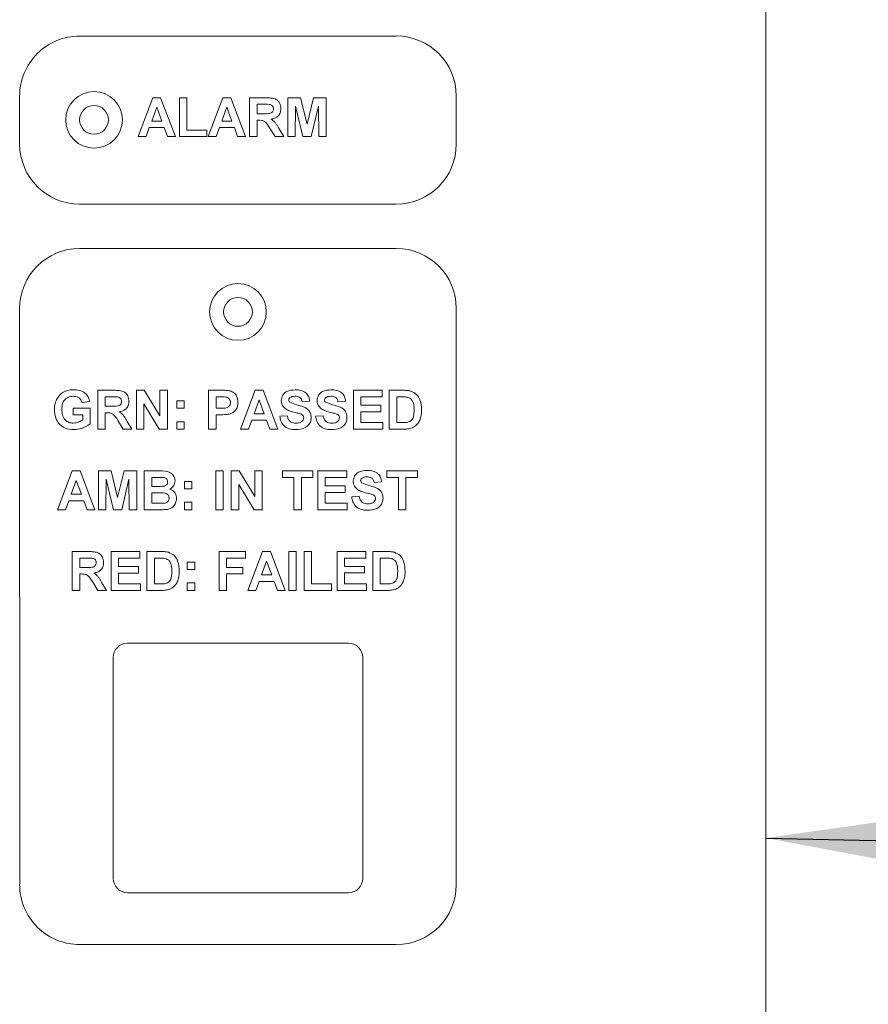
# Paper-space layout '4' of a CAD drawing. Header units: inches. Extents: x 1 to 109, y 1 to 85.
# Tile 43 of 49: x 56 to 57.47, y 58.87 to 60.58. Entities that reach past the tile are written whole.
import ezdxf

# ---------------------------------------------------------------- set-up
doc = ezdxf.new("R2010")
doc.units = ezdxf.units.IN
doc.header["$MEASUREMENT"] = 0
doc.layers.add('FORMAT', color=7, linetype='Continuous')
doc.styles.get("Standard").update_dxf_attribs({"font": 'GOTHIC.TTF'})
doc.dimstyles.new('SLDDIMSTYLE2', dxfattribs={"dimtxt": 0, "dimasz": 0.65, "dimexe": 0, "dimexo": 0.0625, "dimgap": 0, "dimtad": 0, "dimtih": 1, "dimtoh": 1, "dimdec": 0, "dimrnd": 1e-09, "dimzin": 0, "dimdsep": 46, "dimtxsty": 'STANDARD', "dimsah": 1, "dimcen": 0.09, "dimadec": 0, "dimazin": 0, "dimtfac": 0.65, "dimtdec": 0, "dimtofl": 0, "dimtmove": 0, "dimatfit": 3, "dimfxl": 1, "dimfrac": 2, "dimtolj": 1, "dimtzin": 0, "dimarcsym": 0})

psp = doc.layouts.new('4')

# ---------------------------------------------------------------- linework, layer by layer
at = {"color": 7, "linetype": 'Continuous', "lineweight": 15, "ltscale": 5}
for p, q in [((57.2956, 57.0547), (57.2956, 61.8364)), ((56.6539, 60.5486), (56.1039, 60.5486)), ((55.9997, 60.4444), (55.9997, 60.3611)), ((56.2054, 60.3741), (56.2309, 60.4415)), ((56.2309, 60.4415), (56.2446, 60.4415)), ((56.2446, 60.4415), (56.2702, 60.3741)), ((56.2771, 60.3741), (56.2771, 60.4415)), ((56.2771, 60.4415), (56.2901, 60.4415)), ((56.2901, 60.4415), (56.2901, 60.3853)), ((56.3273, 60.3741), (56.3528, 60.4415)), ((56.3528, 60.4415), (56.3665, 60.4415)), ((56.3665, 60.4415), (56.3921, 60.3741)), ((56.399, 60.3741), (56.399, 60.4415)), ((56.399, 60.4415), (56.4273, 60.4415)), ((56.4655, 60.3741), (56.4655, 60.4415)), ((56.4655, 60.4415), (56.4875, 60.4415)), ((56.4875, 60.4415), (56.4988, 60.3955)), ((56.4988, 60.3955), (56.5102, 60.4415)), ((56.5102, 60.4415), (56.5321, 60.4415)), ((56.5321, 60.4415), (56.5321, 60.3741)), ((56.7581, 60.3611), (56.7581, 60.4445)), ((56.2378, 60.425), (56.229, 60.4008)), ((56.2467, 60.4008), (56.2378, 60.425)), ((56.3597, 60.425), (56.3508, 60.4008)), ((56.3685, 60.4008), (56.3597, 60.425)), ((56.423, 60.4302), (56.412, 60.4302)), ((56.412, 60.4302), (56.412, 60.4138)), ((56.4789, 60.4271), (56.4785, 60.3741)), ((56.4916, 60.3741), (56.4789, 60.4271)), ((56.5187, 60.4271), (56.506, 60.3741)), ((56.5191, 60.3741), (56.5187, 60.4271)), ((56.412, 60.4138), (56.4224, 60.4138)), ((56.4149, 60.4026), (56.412, 60.4026)), ((56.412, 60.4026), (56.412, 60.3741)), ((56.2249, 60.3896), (56.2192, 60.3741)), ((56.2508, 60.3896), (56.2249, 60.3896)), ((56.229, 60.4008), (56.2467, 60.4008)), ((56.2565, 60.3741), (56.2508, 60.3896)), ((56.2901, 60.3853), (56.3247, 60.3853)), ((56.3247, 60.3853), (56.3247, 60.3741)), ((56.3468, 60.3896), (56.3411, 60.3741)), ((56.3727, 60.3896), (56.3468, 60.3896)), ((56.3508, 60.4008), (56.3685, 60.4008)), ((56.3783, 60.3741), (56.3727, 60.3896)), ((56.4435, 60.3741), (56.4339, 60.3894)), ((56.4505, 60.3874), (56.4586, 60.3741)), ((56.2192, 60.3741), (56.2054, 60.3741)), ((56.2702, 60.3741), (56.2565, 60.3741)), ((56.3247, 60.3741), (56.2771, 60.3741)), ((56.3411, 60.3741), (56.3273, 60.3741)), ((56.3921, 60.3741), (56.3783, 60.3741)), ((56.412, 60.3741), (56.399, 60.3741)), ((56.4586, 60.3741), (56.4435, 60.3741)), ((56.4785, 60.3741), (56.4655, 60.3741)), ((56.506, 60.3741), (56.4916, 60.3741)), ((56.5321, 60.3741), (56.5191, 60.3741)), ((56.1039, 60.2569), (56.6539, 60.257)), ((56.6539, 60.1799), (56.1039, 60.1799)), ((55.9997, 60.0757), (55.9998, 59.0757)), ((56.7581, 59.0757), (56.7581, 60.0757)), ((56.1352, 59.8662), (56.1352, 59.9337)), ((56.1352, 59.9337), (56.1635, 59.9337)), ((56.2026, 59.8662), (56.2026, 59.9337)), ((56.2026, 59.9337), (56.2162, 59.9337)), ((56.2162, 59.9337), (56.2432, 59.8894)), ((56.2432, 59.8894), (56.2432, 59.9337)), ((56.2432, 59.9337), (56.2562, 59.9337)), ((56.2562, 59.9337), (56.2562, 59.8662)), ((56.3279, 59.9337), (56.3495, 59.9337)), ((56.3279, 59.8662), (56.3279, 59.9337)), ((56.3832, 59.8662), (56.4087, 59.9337)), ((56.4087, 59.9337), (56.4224, 59.9337)), ((56.4224, 59.9337), (56.448, 59.8662)), ((56.5794, 59.8662), (56.5794, 59.9337)), ((56.5794, 59.9337), (56.6295, 59.9337)), ((56.6295, 59.9337), (56.6295, 59.9224)), ((56.6416, 59.9337), (56.6664, 59.9337)), ((56.6416, 59.8662), (56.6416, 59.9337)), ((56.1214, 59.9146), (56.1084, 59.9121)), ((56.1592, 59.9224), (56.1482, 59.9224)), ((56.1482, 59.9224), (56.1482, 59.906)), ((56.1482, 59.906), (56.1586, 59.906)), ((56.2156, 59.9099), (56.2156, 59.8662)), ((56.2422, 59.8662), (56.2156, 59.9099)), ((56.2726, 59.9025), (56.2726, 59.9155)), ((56.2726, 59.9155), (56.2856, 59.9155)), ((56.2856, 59.9155), (56.2856, 59.9025)), ((56.3409, 59.9224), (56.3409, 59.9025)), ((56.3477, 59.9224), (56.3409, 59.9224)), ((56.4156, 59.9172), (56.4068, 59.893)), ((56.4245, 59.893), (56.4156, 59.9172)), ((56.5034, 59.9146), (56.4904, 59.9138)), ((56.5656, 59.9146), (56.5526, 59.9138)), ((56.6295, 59.9224), (56.5924, 59.9224)), ((56.5924, 59.9224), (56.5924, 59.9077)), ((56.5924, 59.9077), (56.6269, 59.9077)), ((56.6269, 59.9077), (56.6269, 59.8965)), ((56.661, 59.9224), (56.6546, 59.9224)), ((56.6546, 59.9224), (56.6546, 59.8775)), ((56.0929, 59.8913), (56.0929, 59.9025)), ((56.0929, 59.9025), (56.1222, 59.9025)), ((56.1093, 59.8913), (56.0929, 59.8913)), ((56.1093, 59.8825), (56.1093, 59.8913)), ((56.1222, 59.9025), (56.1222, 59.8755)), ((56.1511, 59.8948), (56.1482, 59.8948)), ((56.1482, 59.8948), (56.1482, 59.8662)), ((56.2856, 59.9025), (56.2726, 59.9025)), ((56.3409, 59.9025), (56.3487, 59.9025)), ((56.3409, 59.8913), (56.3409, 59.8662)), ((56.3498, 59.8913), (56.3409, 59.8913)), ((56.4068, 59.893), (56.4245, 59.893)), ((56.4515, 59.8887), (56.4645, 59.8896)), ((56.5137, 59.8887), (56.5267, 59.8896)), ((56.6269, 59.8965), (56.5924, 59.8965)), ((56.5924, 59.8965), (56.5924, 59.8775)), ((56.1797, 59.8662), (56.1701, 59.8815)), ((56.1867, 59.8796), (56.1948, 59.8662)), ((56.2726, 59.8662), (56.2726, 59.8792)), ((56.2726, 59.8792), (56.2856, 59.8792)), ((56.2856, 59.8792), (56.2856, 59.8662)), ((56.4027, 59.8818), (56.3971, 59.8662)), ((56.4286, 59.8818), (56.4027, 59.8818)), ((56.4343, 59.8662), (56.4286, 59.8818)), ((56.5924, 59.8775), (56.6304, 59.8775)), ((56.6304, 59.8775), (56.6304, 59.8662)), ((56.6546, 59.8775), (56.6653, 59.8775)), ((56.1482, 59.8662), (56.1352, 59.8662)), ((56.1948, 59.8662), (56.1797, 59.8662)), ((56.2156, 59.8662), (56.2026, 59.8662)), ((56.2562, 59.8662), (56.2422, 59.8662)), ((56.2856, 59.8662), (56.2726, 59.8662)), ((56.3409, 59.8662), (56.3279, 59.8662)), ((56.3971, 59.8662), (56.3832, 59.8662)), ((56.448, 59.8662), (56.4343, 59.8662)), ((56.6304, 59.8662), (56.5794, 59.8662)), ((56.6671, 59.8662), (56.6416, 59.8662)), ((56.0656, 59.7263), (56.0911, 59.7937)), ((56.0911, 59.7937), (56.1048, 59.7937)), ((56.1048, 59.7937), (56.1304, 59.7263)), ((56.1365, 59.7263), (56.1365, 59.7937)), ((56.1365, 59.7937), (56.1584, 59.7937)), ((56.1584, 59.7937), (56.1698, 59.7477)), ((56.1698, 59.7477), (56.1811, 59.7937)), ((56.1811, 59.7937), (56.203, 59.7937)), ((56.203, 59.7937), (56.203, 59.7263)), ((56.216, 59.7937), (56.2432, 59.7937)), ((56.216, 59.7263), (56.216, 59.7937)), ((56.3405, 59.7263), (56.3405, 59.7937)), ((56.3405, 59.7937), (56.3534, 59.7937)), ((56.3534, 59.7937), (56.3534, 59.7263)), ((56.3672, 59.7937), (56.3808, 59.7937)), ((56.3672, 59.7263), (56.3672, 59.7937)), ((56.3808, 59.7937), (56.4079, 59.7494)), ((56.4079, 59.7494), (56.4079, 59.7937)), ((56.4079, 59.7937), (56.4208, 59.7937)), ((56.4208, 59.7937), (56.4208, 59.7263)), ((56.4563, 59.7824), (56.4563, 59.7937)), ((56.4563, 59.7937), (56.509, 59.7937)), ((56.509, 59.7937), (56.509, 59.7824)), ((56.5176, 59.7263), (56.5176, 59.7937)), ((56.5176, 59.7937), (56.5677, 59.7937)), ((56.5677, 59.7937), (56.5677, 59.7824)), ((56.6377, 59.7824), (56.6377, 59.7937)), ((56.6377, 59.7937), (56.6905, 59.7937)), ((56.6905, 59.7937), (56.6905, 59.7824)), ((56.098, 59.7773), (56.0892, 59.7531)), ((56.1069, 59.7531), (56.098, 59.7773)), ((56.1499, 59.7793), (56.1495, 59.7263)), ((56.1625, 59.7263), (56.1499, 59.7793)), ((56.1896, 59.7793), (56.177, 59.7263)), ((56.1901, 59.7263), (56.1896, 59.7793)), ((56.2372, 59.7824), (56.229, 59.7824)), ((56.229, 59.7824), (56.229, 59.7669)), ((56.286, 59.7626), (56.286, 59.7755)), ((56.286, 59.7755), (56.299, 59.7755)), ((56.299, 59.7755), (56.299, 59.7626)), ((56.4069, 59.7263), (56.3802, 59.7699)), ((56.3802, 59.7699), (56.3802, 59.7263)), ((56.4761, 59.7824), (56.4563, 59.7824)), ((56.4761, 59.7263), (56.4761, 59.7824)), ((56.509, 59.7824), (56.4891, 59.7824)), ((56.4891, 59.7824), (56.4891, 59.7263)), ((56.5677, 59.7824), (56.5306, 59.7824)), ((56.5306, 59.7824), (56.5306, 59.7678)), ((56.6282, 59.7747), (56.6153, 59.7738)), ((56.6576, 59.7824), (56.6377, 59.7824)), ((56.6576, 59.7263), (56.6576, 59.7824)), ((56.6706, 59.7824), (56.6706, 59.7263)), ((56.6905, 59.7824), (56.6706, 59.7824)), ((56.0892, 59.7531), (56.1069, 59.7531)), ((56.229, 59.7669), (56.2384, 59.7669)), ((56.2405, 59.7557), (56.229, 59.7557)), ((56.229, 59.7557), (56.229, 59.7375)), ((56.299, 59.7626), (56.286, 59.7626)), ((56.5306, 59.7678), (56.5652, 59.7678)), ((56.5652, 59.7565), (56.5306, 59.7565)), ((56.5306, 59.7565), (56.5306, 59.7375)), ((56.5652, 59.7678), (56.5652, 59.7565)), ((56.0851, 59.7418), (56.0795, 59.7263)), ((56.111, 59.7418), (56.0851, 59.7418)), ((56.1167, 59.7263), (56.111, 59.7418)), ((56.229, 59.7375), (56.2422, 59.7375)), ((56.286, 59.7263), (56.286, 59.7392)), ((56.286, 59.7392), (56.299, 59.7392)), ((56.299, 59.7392), (56.299, 59.7263)), ((56.5306, 59.7375), (56.5686, 59.7375)), ((56.5686, 59.7375), (56.5686, 59.7263)), ((56.5764, 59.7487), (56.5894, 59.7496)), ((56.0795, 59.7263), (56.0656, 59.7263)), ((56.1304, 59.7263), (56.1167, 59.7263)), ((56.1495, 59.7263), (56.1365, 59.7263)), ((56.177, 59.7263), (56.1625, 59.7263)), ((56.203, 59.7263), (56.1901, 59.7263)), ((56.2388, 59.7263), (56.216, 59.7263)), ((56.299, 59.7263), (56.286, 59.7263)), ((56.3534, 59.7263), (56.3405, 59.7263)), ((56.3802, 59.7263), (56.3672, 59.7263)), ((56.4208, 59.7263), (56.4069, 59.7263)), ((56.4891, 59.7263), (56.4761, 59.7263)), ((56.5686, 59.7263), (56.5176, 59.7263)), ((56.6706, 59.7263), (56.6576, 59.7263)), ((56.0911, 59.5863), (56.0911, 59.6537)), ((56.0911, 59.6537), (56.1194, 59.6537)), ((56.1585, 59.5863), (56.1585, 59.6537)), ((56.1585, 59.6537), (56.2087, 59.6537)), ((56.2087, 59.6537), (56.2087, 59.6425)), ((56.2208, 59.6537), (56.2455, 59.6537)), ((56.2208, 59.5863), (56.2208, 59.6537)), ((56.3461, 59.5863), (56.3461, 59.6537)), ((56.3461, 59.6537), (56.3919, 59.6537)), ((56.3919, 59.6537), (56.3919, 59.6425)), ((56.3962, 59.5863), (56.4217, 59.6537)), ((56.4217, 59.6537), (56.4354, 59.6537)), ((56.4354, 59.6537), (56.461, 59.5863)), ((56.4671, 59.6537), (56.48, 59.6537)), ((56.4671, 59.5863), (56.4671, 59.6537)), ((56.48, 59.6537), (56.48, 59.5863)), ((56.4939, 59.5863), (56.4939, 59.6537)), ((56.4939, 59.6537), (56.5068, 59.6537)), ((56.5068, 59.6537), (56.5068, 59.5975)), ((56.5509, 59.5863), (56.5509, 59.6537)), ((56.5509, 59.6537), (56.601, 59.6537)), ((56.601, 59.6537), (56.601, 59.6425)), ((56.6131, 59.6537), (56.6378, 59.6537)), ((56.6131, 59.5863), (56.6131, 59.6537)), ((56.1151, 59.6425), (56.1041, 59.6425)), ((56.1041, 59.6425), (56.1041, 59.6261)), ((56.1715, 59.6425), (56.1715, 59.6278)), ((56.2087, 59.6425), (56.1715, 59.6425)), ((56.2401, 59.6425), (56.2337, 59.6425)), ((56.2337, 59.6425), (56.2337, 59.5975)), ((56.2908, 59.6356), (56.3037, 59.6356)), ((56.2908, 59.6226), (56.2908, 59.6356)), ((56.3037, 59.6356), (56.3037, 59.6226)), ((56.3919, 59.6425), (56.359, 59.6425)), ((56.359, 59.6425), (56.359, 59.6261)), ((56.4286, 59.6373), (56.4198, 59.6131)), ((56.4375, 59.6131), (56.4286, 59.6373)), ((56.5639, 59.6425), (56.5639, 59.6278)), ((56.601, 59.6425), (56.5639, 59.6425)), ((56.6325, 59.6425), (56.6261, 59.6425)), ((56.6261, 59.6425), (56.6261, 59.5975)), ((56.1041, 59.6261), (56.1145, 59.6261)), ((56.1715, 59.6278), (56.2061, 59.6278)), ((56.2061, 59.6165), (56.1715, 59.6165)), ((56.1715, 59.6165), (56.1715, 59.5975)), ((56.2061, 59.6278), (56.2061, 59.6165)), ((56.3037, 59.6226), (56.2908, 59.6226)), ((56.359, 59.6261), (56.3876, 59.6261)), ((56.3876, 59.6261), (56.3876, 59.6148)), ((56.5639, 59.6278), (56.5984, 59.6278)), ((56.5984, 59.6166), (56.5639, 59.6166)), ((56.5639, 59.6166), (56.5639, 59.5975)), ((56.5984, 59.6278), (56.5984, 59.6166)), ((56.107, 59.6148), (56.1041, 59.6148)), ((56.1041, 59.6148), (56.1041, 59.5863)), ((56.1356, 59.5863), (56.126, 59.6016)), ((56.1426, 59.5996), (56.1508, 59.5863)), ((56.2908, 59.5863), (56.2908, 59.5993)), ((56.2908, 59.5993), (56.3037, 59.5993)), ((56.3037, 59.5993), (56.3037, 59.5863)), ((56.3876, 59.6148), (56.359, 59.6148)), ((56.359, 59.6148), (56.359, 59.5863)), ((56.4157, 59.6019), (56.41, 59.5863)), ((56.4416, 59.6019), (56.4157, 59.6019)), ((56.4198, 59.6131), (56.4375, 59.6131)), ((56.4473, 59.5863), (56.4416, 59.6019)), ((56.1041, 59.5863), (56.0911, 59.5863)), ((56.1508, 59.5863), (56.1356, 59.5863)), ((56.2095, 59.5863), (56.1585, 59.5863)), ((56.1715, 59.5975), (56.2095, 59.5975)), ((56.2095, 59.5975), (56.2095, 59.5863)), ((56.2462, 59.5863), (56.2208, 59.5863)), ((56.2337, 59.5975), (56.2444, 59.5975)), ((56.3037, 59.5863), (56.2908, 59.5863)), ((56.359, 59.5863), (56.3461, 59.5863)), ((56.41, 59.5863), (56.3962, 59.5863)), ((56.461, 59.5863), (56.4473, 59.5863)), ((56.48, 59.5863), (56.4671, 59.5863)), ((56.5414, 59.5863), (56.4939, 59.5863)), ((56.5068, 59.5975), (56.5414, 59.5975)), ((56.5414, 59.5975), (56.5414, 59.5863)), ((56.6019, 59.5863), (56.5509, 59.5863)), ((56.5639, 59.5975), (56.6019, 59.5975)), ((56.6019, 59.5975), (56.6019, 59.5863)), ((56.6386, 59.5863), (56.6131, 59.5863)), ((56.6261, 59.5975), (56.6368, 59.5975)), ((56.5706, 59.4948), (56.1872, 59.4948)), ((56.1622, 59.4698), (56.1622, 59.0864)), ((56.5956, 59.0864), (56.5956, 59.4698)), ((56.1872, 59.0614), (56.5706, 59.0614)), ((56.1039, 58.9715), (56.6539, 58.9715))]:
    psp.add_line(p, q, dxfattribs=at)
at = {"color": 7, "linetype": 'Continuous', "lineweight": 15, "ltscale": 25}
for centre, radius in [((56.1289, 60.4031), 0.0492), ((56.1289, 60.4031), 0.025), ((56.3789, 60.0697), 0.0492), ((56.3789, 60.0697), 0.025)]:
    psp.add_circle(centre, radius, dxfattribs=at)
for centre, radius, start, end in [((56.1039, 60.4444), 0.1042, 90.0008, 180.0008), ((56.6539, 60.4445), 0.1042, 0.0008, 90.0008), ((56.1039, 60.3611), 0.1042, 180.0008, 270.0008), ((56.6539, 60.3611), 0.1042, 270.0008, 0.0008), ((56.1039, 60.0757), 0.1042, 90.0008, 180.0004), ((56.6539, 60.0757), 0.1042, 0.0008, 90.0008), ((56.1872, 59.4698), 0.025, 90.0004, 180.0004), ((56.5706, 59.4698), 0.025, 0.0004, 90.0004), ((56.1872, 59.0864), 0.025, 180.0004, 270.0004), ((56.5706, 59.0864), 0.025, 270.0004, 0.0004), ((56.1039, 59.0757), 0.1042, 180.0004, 270.0008), ((56.6539, 59.0757), 0.1042, 270.0008, 0.0008)]:
    psp.add_arc(centre, radius, start, end, dxfattribs=at)
at = {"color": 7, "linetype": 'Continuous', "lineweight": 15, "ltscale": 5}
for points, knots in [([(56.4273, 60.4415), (56.4304, 60.4414), (56.4365, 60.4413), (56.4443, 60.4397), (56.449, 60.4357), (56.4525, 60.4305), (56.4531, 60.4259), (56.4534, 60.4228)], [0, 0, 0, 0, 0.251134, 0.500538, 0.625742, 0.751034, 1, 1, 1, 1]), ([(56.4224, 60.4138), (56.4262, 60.4137), (56.431, 60.4135), (56.4366, 60.415), (56.4389, 60.4168), (56.4403, 60.4193), (56.4404, 60.4212), (56.4405, 60.4222)], [0, 0, 0, 0, 0.500921, 0.625717, 0.750374, 0.875019, 1, 1, 1, 1]), ([(56.4333, 60.43), (56.4314, 60.4301), (56.4279, 60.4302), (56.4245, 60.4302), (56.423, 60.4302)], [0, 0, 0, 0, 0.559981, 1, 1, 1, 1]), ([(56.4405, 60.4222), (56.4404, 60.4233), (56.4402, 60.4255), (56.4377, 60.4288), (56.435, 60.4296), (56.4333, 60.43)], [0, 0, 0, 0, 0.281062, 0.561285, 1, 1, 1, 1]), ([(56.4534, 60.4228), (56.4532, 60.4202), (56.4528, 60.415), (56.4484, 60.4088), (56.4425, 60.4055), (56.4385, 60.4047), (56.4365, 60.4043)], [0, 0, 0, 0, 0.2799258, 0.5589884, 0.7791983, 1, 1, 1, 1]), ([(56.4339, 60.3894), (56.4315, 60.3935), (56.4281, 60.3991), (56.4203, 60.4026), (56.4167, 60.4026), (56.4149, 60.4026)], [0, 0, 0, 0, 0.560985, 0.779313, 1, 1, 1, 1]), ([(56.4365, 60.4043), (56.4386, 60.4028), (56.442, 60.4004), (56.4454, 60.3957), (56.448, 60.3916), (56.4497, 60.3888), (56.4505, 60.3874)], [0, 0, 0, 0, 0.339578, 0.559573, 0.779775, 1, 1, 1, 1]), ([(56.06, 59.9002), (56.0602, 59.9037), (56.0607, 59.9106), (56.0644, 59.9198), (56.0701, 59.9269), (56.0748, 59.9298), (56.0771, 59.9312)], [0, 0, 0, 0, 0.280148, 0.5599794, 0.7799563, 1, 1, 1, 1]), ([(56.0929, 59.9233), (56.0897, 59.923), (56.0832, 59.9224), (56.0762, 59.9161), (56.0733, 59.9083), (56.0731, 59.9032), (56.073, 59.9007)], [0, 0, 0, 0, 0.279818, 0.558339, 0.778826, 1, 1, 1, 1]), ([(56.0771, 59.9312), (56.08, 59.9323), (56.0851, 59.9343), (56.0906, 59.9345), (56.0931, 59.9345)], [0, 0, 0, 0, 0.559259, 1, 1, 1, 1]), ([(56.1084, 59.9121), (56.1077, 59.9139), (56.1063, 59.9175), (56.1021, 59.9212), (56.0975, 59.923), (56.0944, 59.9232), (56.0929, 59.9233)], [0, 0, 0, 0, 0.279819, 0.559266, 0.779477, 1, 1, 1, 1]), ([(56.0931, 59.9345), (56.0966, 59.9344), (56.1037, 59.934), (56.1129, 59.9297), (56.119, 59.9227), (56.1206, 59.9173), (56.1214, 59.9146)], [0, 0, 0, 0, 0.280676, 0.559864, 0.779763, 1, 1, 1, 1]), ([(56.1635, 59.9337), (56.1665, 59.9336), (56.1726, 59.9335), (56.1805, 59.9319), (56.1852, 59.9279), (56.1887, 59.9227), (56.1893, 59.9181), (56.1896, 59.915)], [0, 0, 0, 0, 0.251132, 0.500533, 0.625736, 0.751042, 1, 1, 1, 1]), ([(56.3495, 59.9337), (56.3525, 59.9337), (56.3578, 59.9337), (56.3631, 59.933), (56.3655, 59.9326)], [0, 0, 0, 0, 0.560333, 1, 1, 1, 1]), ([(56.3655, 59.9326), (56.3677, 59.9317), (56.3722, 59.9298), (56.3779, 59.9228), (56.3785, 59.9166), (56.3789, 59.9127)], [0, 0, 0, 0, 0.28008, 0.560807, 1, 1, 1, 1]), ([(56.4541, 59.9159), (56.4546, 59.9191), (56.4556, 59.9255), (56.4648, 59.9335), (56.4731, 59.9341), (56.4781, 59.9345)], [0, 0, 0, 0, 0.279736, 0.559369, 1, 1, 1, 1]), ([(56.4783, 59.9233), (56.4765, 59.9232), (56.4732, 59.9231), (56.4704, 59.9216), (56.4692, 59.9209)], [0, 0, 0, 0, 0.56048, 1, 1, 1, 1]), ([(56.4781, 59.9345), (56.4815, 59.9344), (56.4883, 59.9341), (56.497, 59.9299), (56.5024, 59.9226), (56.503, 59.9173), (56.5034, 59.9146)], [0, 0, 0, 0, 0.281008, 0.560087, 0.779811, 1, 1, 1, 1]), ([(56.4904, 59.9138), (56.4901, 59.9154), (56.4894, 59.9185), (56.4851, 59.9229), (56.4809, 59.9232), (56.4783, 59.9233)], [0, 0, 0, 0, 0.281509, 0.560293, 1, 1, 1, 1]), ([(56.5163, 59.9159), (56.5168, 59.9191), (56.5179, 59.9255), (56.527, 59.9335), (56.5353, 59.9341), (56.5403, 59.9345)], [0, 0, 0, 0, 0.279751, 0.559351, 1, 1, 1, 1]), ([(56.5405, 59.9233), (56.5387, 59.9232), (56.5355, 59.9231), (56.5326, 59.9216), (56.5314, 59.9209)], [0, 0, 0, 0, 0.560549, 1, 1, 1, 1]), ([(56.5403, 59.9345), (56.5437, 59.9344), (56.5505, 59.9341), (56.5593, 59.9299), (56.5646, 59.9226), (56.5653, 59.9173), (56.5656, 59.9146)], [0, 0, 0, 0, 0.281013, 0.560117, 0.779842, 1, 1, 1, 1]), ([(56.5526, 59.9138), (56.5523, 59.9154), (56.5516, 59.9185), (56.5474, 59.9229), (56.5431, 59.9232), (56.5405, 59.9233)], [0, 0, 0, 0, 0.281512, 0.560316, 1, 1, 1, 1]), ([(56.6664, 59.9337), (56.6688, 59.9336), (56.6731, 59.9336), (56.6773, 59.9328), (56.6791, 59.9324)], [0, 0, 0, 0, 0.5602781, 1, 1, 1, 1]), ([(56.6791, 59.9324), (56.6826, 59.9307), (56.6896, 59.9274), (56.6968, 59.9151), (56.6974, 59.9053), (56.6978, 59.8993)], [0, 0, 0, 0, 0.279087, 0.559348, 1, 1, 1, 1]), ([(56.1586, 59.906), (56.1624, 59.9059), (56.1672, 59.9057), (56.1727, 59.9072), (56.1751, 59.909), (56.1765, 59.9115), (56.1766, 59.9134), (56.1767, 59.9144)], [0, 0, 0, 0, 0.500908, 0.625688, 0.750343, 0.875022, 1, 1, 1, 1]), ([(56.1695, 59.9222), (56.1676, 59.9223), (56.1641, 59.9224), (56.1607, 59.9224), (56.1592, 59.9224)], [0, 0, 0, 0, 0.559886, 1, 1, 1, 1]), ([(56.1767, 59.9144), (56.1766, 59.9155), (56.1764, 59.9177), (56.1739, 59.921), (56.1712, 59.9218), (56.1695, 59.9222)], [0, 0, 0, 0, 0.281037, 0.561301, 1, 1, 1, 1]), ([(56.1896, 59.915), (56.1894, 59.9124), (56.189, 59.9072), (56.1846, 59.901), (56.1787, 59.8976), (56.1747, 59.8968), (56.1727, 59.8964)], [0, 0, 0, 0, 0.279955, 0.558963, 0.779168, 1, 1, 1, 1]), ([(56.358, 59.922), (56.3561, 59.9221), (56.3527, 59.9224), (56.3492, 59.9224), (56.3477, 59.9224)], [0, 0, 0, 0, 0.5598786, 1, 1, 1, 1]), ([(56.3487, 59.9025), (56.3526, 59.9024), (56.3575, 59.9022), (56.3625, 59.9049), (56.3645, 59.9071), (56.3657, 59.9097), (56.3659, 59.9116), (56.3659, 59.9125)], [0, 0, 0, 0, 0.499676, 0.624843, 0.749826, 0.874899, 1, 1, 1, 1]), ([(56.3659, 59.9125), (56.3658, 59.9138), (56.3656, 59.9163), (56.3635, 59.9193), (56.3609, 59.9212), (56.3589, 59.9217), (56.358, 59.922)], [0, 0, 0, 0, 0.279883, 0.559021, 0.779394, 1, 1, 1, 1]), ([(56.3789, 59.9127), (56.3788, 59.9102), (56.3784, 59.905), (56.3748, 59.8986), (56.3696, 59.8942), (56.3658, 59.8929), (56.3639, 59.8923)], [0, 0, 0, 0, 0.28029, 0.559875, 0.779927, 1, 1, 1, 1]), ([(56.4603, 59.9025), (56.4583, 59.9046), (56.4548, 59.9085), (56.4543, 59.9136), (56.4541, 59.9159)], [0, 0, 0, 0, 0.559269, 1, 1, 1, 1]), ([(56.4692, 59.9209), (56.4685, 59.9203), (56.4673, 59.9192), (56.4671, 59.9175), (56.4671, 59.9168)], [0, 0, 0, 0, 0.558822, 1, 1, 1, 1]), ([(56.4671, 59.9168), (56.4672, 59.9159), (56.4674, 59.9144), (56.4686, 59.9133), (56.4691, 59.9128)], [0, 0, 0, 0, 0.558359, 1, 1, 1, 1]), ([(56.4691, 59.9128), (56.4729, 59.9113), (56.4806, 59.9082), (56.4908, 59.9061), (56.4983, 59.9025), (56.5028, 59.898), (56.5056, 59.8923), (56.5058, 59.8881), (56.506, 59.8861)], [0, 0, 0, 0, 0.2494252, 0.5000464, 0.6251949, 0.7501371, 0.874915, 1, 1, 1, 1]), ([(56.5225, 59.9025), (56.5206, 59.9046), (56.517, 59.9085), (56.5165, 59.9136), (56.5163, 59.9159)], [0, 0, 0, 0, 0.559285, 1, 1, 1, 1]), ([(56.5314, 59.9209), (56.5307, 59.9203), (56.5295, 59.9192), (56.5294, 59.9175), (56.5293, 59.9168)], [0, 0, 0, 0, 0.5587094, 1, 1, 1, 1]), ([(56.5293, 59.9168), (56.5294, 59.9159), (56.5296, 59.9144), (56.5308, 59.9133), (56.5313, 59.9128)], [0, 0, 0, 0, 0.558461, 1, 1, 1, 1]), ([(56.5313, 59.9128), (56.5351, 59.9113), (56.5428, 59.9082), (56.553, 59.9061), (56.5606, 59.9025), (56.5651, 59.898), (56.5678, 59.8923), (56.5681, 59.8881), (56.5682, 59.8861)], [0, 0, 0, 0, 0.249425, 0.500059, 0.625207, 0.750149, 0.874918, 1, 1, 1, 1]), ([(56.6727, 59.9218), (56.6706, 59.922), (56.6667, 59.9224), (56.6627, 59.9224), (56.661, 59.9224)], [0, 0, 0, 0, 0.559723, 1, 1, 1, 1]), ([(56.6848, 59.8999), (56.6847, 59.9052), (56.6845, 59.9125), (56.6786, 59.92), (56.6747, 59.9212), (56.6727, 59.9218)], [0, 0, 0, 0, 0.559411, 0.779517, 1, 1, 1, 1]), ([(56.0938, 59.8654), (56.0886, 59.8658), (56.0784, 59.8667), (56.0666, 59.876), (56.061, 59.8881), (56.0603, 59.8962), (56.06, 59.9002)], [0, 0, 0, 0, 0.280092, 0.558744, 0.779188, 1, 1, 1, 1]), ([(56.073, 59.9007), (56.0731, 59.8974), (56.0734, 59.8908), (56.0778, 59.8823), (56.085, 59.8773), (56.0902, 59.8769), (56.0929, 59.8766)], [0, 0, 0, 0, 0.281039, 0.560022, 0.779768, 1, 1, 1, 1]), ([(56.1701, 59.8815), (56.1677, 59.8856), (56.1643, 59.8913), (56.1565, 59.8948), (56.1529, 59.8948), (56.1511, 59.8948)], [0, 0, 0, 0, 0.560986, 0.779315, 1, 1, 1, 1]), ([(56.1727, 59.8964), (56.1748, 59.895), (56.1782, 59.8926), (56.1816, 59.8879), (56.1842, 59.8838), (56.1859, 59.881), (56.1867, 59.8796)], [0, 0, 0, 0, 0.339578, 0.559573, 0.779775, 1, 1, 1, 1]), ([(56.3639, 59.8923), (56.3613, 59.8919), (56.3566, 59.8913), (56.3518, 59.8913), (56.3498, 59.8913)], [0, 0, 0, 0, 0.559831, 1, 1, 1, 1]), ([(56.4791, 59.8654), (56.4753, 59.8656), (56.4678, 59.866), (56.4582, 59.8714), (56.4531, 59.8799), (56.452, 59.8858), (56.4515, 59.8887)], [0, 0, 0, 0, 0.28071, 0.559336, 0.779311, 1, 1, 1, 1]), ([(56.4757, 59.8958), (56.4726, 59.8966), (56.4671, 59.898), (56.4624, 59.9011), (56.4603, 59.9025)], [0, 0, 0, 0, 0.560759, 1, 1, 1, 1]), ([(56.4645, 59.8896), (56.4649, 59.8876), (56.4659, 59.8836), (56.4697, 59.879), (56.4746, 59.8769), (56.4779, 59.8767), (56.4795, 59.8766)], [0, 0, 0, 0, 0.280594, 0.559115, 0.779254, 1, 1, 1, 1]), ([(56.4867, 59.8929), (56.4846, 59.8935), (56.481, 59.8945), (56.4773, 59.8955), (56.4757, 59.8958)], [0, 0, 0, 0, 0.559947, 1, 1, 1, 1]), ([(56.493, 59.8859), (56.4929, 59.8869), (56.4927, 59.8888), (56.4903, 59.8915), (56.4881, 59.8924), (56.4867, 59.8929)], [0, 0, 0, 0, 0.279748, 0.559022, 1, 1, 1, 1]), ([(56.5414, 59.8654), (56.5376, 59.8656), (56.53, 59.866), (56.5205, 59.8714), (56.5153, 59.8799), (56.5142, 59.8858), (56.5137, 59.8887)], [0, 0, 0, 0, 0.28071, 0.559349, 0.779311, 1, 1, 1, 1]), ([(56.538, 59.8958), (56.5349, 59.8966), (56.5294, 59.898), (56.5246, 59.9011), (56.5225, 59.9025)], [0, 0, 0, 0, 0.560783, 1, 1, 1, 1]), ([(56.5267, 59.8896), (56.5272, 59.8876), (56.5281, 59.8836), (56.5319, 59.879), (56.5369, 59.8769), (56.5401, 59.8767), (56.5417, 59.8766)], [0, 0, 0, 0, 0.280583, 0.55917, 0.779252, 1, 1, 1, 1]), ([(56.5489, 59.8929), (56.5469, 59.8935), (56.5432, 59.8945), (56.5396, 59.8955), (56.538, 59.8958)], [0, 0, 0, 0, 0.55991, 1, 1, 1, 1]), ([(56.5552, 59.8859), (56.5551, 59.8869), (56.5549, 59.8888), (56.5526, 59.8915), (56.5503, 59.8924), (56.5489, 59.8929)], [0, 0, 0, 0, 0.279811, 0.559115, 1, 1, 1, 1]), ([(56.6739, 59.8781), (56.6763, 59.879), (56.6811, 59.8809), (56.6845, 59.8897), (56.6847, 59.8961), (56.6848, 59.8999)], [0, 0, 0, 0, 0.27817, 0.558022, 1, 1, 1, 1]), ([(56.6978, 59.8993), (56.6977, 59.8966), (56.6976, 59.8917), (56.6963, 59.887), (56.6958, 59.885)], [0, 0, 0, 0, 0.560093, 1, 1, 1, 1]), ([(56.0929, 59.8766), (56.0962, 59.877), (56.1021, 59.8778), (56.1071, 59.8811), (56.1093, 59.8825)], [0, 0, 0, 0, 0.559073, 1, 1, 1, 1]), ([(56.1222, 59.8755), (56.1174, 59.8723), (56.1087, 59.8666), (56.0983, 59.8658), (56.0938, 59.8654)], [0, 0, 0, 0, 0.5589411, 1, 1, 1, 1]), ([(56.506, 59.8861), (56.5057, 59.8837), (56.5052, 59.8789), (56.5014, 59.8727), (56.493, 59.8662), (56.4849, 59.8657), (56.4791, 59.8654)], [0, 0, 0, 0, 0.186974, 0.374018, 0.560967, 1, 1, 1, 1]), ([(56.4795, 59.8766), (56.4812, 59.8767), (56.4846, 59.8768), (56.4891, 59.8787), (56.4923, 59.8819), (56.4928, 59.8846), (56.493, 59.8859)], [0, 0, 0, 0, 0.281242, 0.561026, 0.781109, 1, 1, 1, 1]), ([(56.5682, 59.8861), (56.5679, 59.8837), (56.5674, 59.8789), (56.5636, 59.8727), (56.5552, 59.8662), (56.5471, 59.8657), (56.5414, 59.8654)], [0, 0, 0, 0, 0.186968, 0.373995, 0.560954, 1, 1, 1, 1]), ([(56.5417, 59.8766), (56.5434, 59.8767), (56.5468, 59.8768), (56.5513, 59.8787), (56.5546, 59.8819), (56.555, 59.8846), (56.5552, 59.8859)], [0, 0, 0, 0, 0.2812376, 0.5609961, 0.7811122, 1, 1, 1, 1]), ([(56.6653, 59.8775), (56.6669, 59.8775), (56.6698, 59.8775), (56.6726, 59.8779), (56.6739, 59.8781)], [0, 0, 0, 0, 0.560167, 1, 1, 1, 1]), ([(56.6886, 59.8731), (56.687, 59.8718), (56.6841, 59.8694), (56.6806, 59.8682), (56.6791, 59.8677)], [0, 0, 0, 0, 0.559411, 1, 1, 1, 1]), ([(56.6958, 59.885), (56.6948, 59.8825), (56.6931, 59.8781), (56.69, 59.8746), (56.6886, 59.8731)], [0, 0, 0, 0, 0.5600163, 1, 1, 1, 1]), ([(56.6791, 59.8677), (56.6769, 59.8672), (56.6729, 59.8663), (56.6689, 59.8663), (56.6671, 59.8662)], [0, 0, 0, 0, 0.559532, 1, 1, 1, 1]), ([(56.2432, 59.7937), (56.2494, 59.7938), (56.2587, 59.7941), (56.2667, 59.7866), (56.2693, 59.7812), (56.2695, 59.7782), (56.2696, 59.7767)], [0, 0, 0, 0, 0.499363, 0.748642, 0.874275, 1, 1, 1, 1]), ([(56.579, 59.7759), (56.5795, 59.7791), (56.5805, 59.7855), (56.5897, 59.7935), (56.5979, 59.7942), (56.603, 59.7946)], [0, 0, 0, 0, 0.279747, 0.559385, 1, 1, 1, 1]), ([(56.603, 59.7946), (56.6064, 59.7944), (56.6131, 59.7941), (56.6219, 59.7899), (56.6273, 59.7826), (56.6279, 59.7773), (56.6282, 59.7747)], [0, 0, 0, 0, 0.28103, 0.5601, 0.779818, 1, 1, 1, 1]), ([(56.2494, 59.7822), (56.2471, 59.7823), (56.2431, 59.7825), (56.239, 59.7825), (56.2372, 59.7824)], [0, 0, 0, 0, 0.559898, 1, 1, 1, 1]), ([(56.2487, 59.7671), (56.2499, 59.7673), (56.2521, 59.7677), (56.2548, 59.7695), (56.2564, 59.7721), (56.2566, 59.7739), (56.2566, 59.7748)], [0, 0, 0, 0, 0.280468, 0.559908, 0.779749, 1, 1, 1, 1]), ([(56.2566, 59.7748), (56.2565, 59.7759), (56.2563, 59.778), (56.2539, 59.7813), (56.2511, 59.7819), (56.2494, 59.7822)], [0, 0, 0, 0, 0.2810669, 0.5610861, 1, 1, 1, 1]), ([(56.2696, 59.7767), (56.2694, 59.775), (56.2692, 59.7716), (56.2664, 59.766), (56.2627, 59.7636), (56.2605, 59.7621)], [0, 0, 0, 0, 0.280903, 0.561847, 1, 1, 1, 1]), ([(56.5852, 59.7625), (56.5832, 59.7646), (56.5797, 59.7685), (56.5792, 59.7737), (56.579, 59.7759)], [0, 0, 0, 0, 0.559262, 1, 1, 1, 1]), ([(56.5941, 59.7809), (56.5934, 59.7803), (56.5922, 59.7792), (56.592, 59.7776), (56.5919, 59.7768)], [0, 0, 0, 0, 0.5587094, 1, 1, 1, 1]), ([(56.5919, 59.7768), (56.5921, 59.776), (56.5923, 59.7744), (56.5934, 59.7733), (56.5939, 59.7728)], [0, 0, 0, 0, 0.558359, 1, 1, 1, 1]), ([(56.5939, 59.7728), (56.5978, 59.7713), (56.6055, 59.7682), (56.6156, 59.7661), (56.6232, 59.7625), (56.6277, 59.7581), (56.6305, 59.7523), (56.6307, 59.7482), (56.6308, 59.7461)], [0, 0, 0, 0, 0.249406, 0.500039, 0.625196, 0.750138, 0.874916, 1, 1, 1, 1]), ([(56.6032, 59.7833), (56.6014, 59.7833), (56.5981, 59.7832), (56.5953, 59.7816), (56.5941, 59.7809)], [0, 0, 0, 0, 0.560504, 1, 1, 1, 1]), ([(56.6153, 59.7738), (56.6149, 59.7754), (56.6142, 59.7785), (56.61, 59.783), (56.6058, 59.7832), (56.6032, 59.7833)], [0, 0, 0, 0, 0.281559, 0.560299, 1, 1, 1, 1]), ([(56.2384, 59.7669), (56.2403, 59.7669), (56.2438, 59.7669), (56.2472, 59.767), (56.2487, 59.7671)], [0, 0, 0, 0, 0.56004, 1, 1, 1, 1]), ([(56.2592, 59.7464), (56.2591, 59.7474), (56.259, 59.7494), (56.2575, 59.7521), (56.2552, 59.754), (56.2495, 59.756), (56.2445, 59.7558), (56.2405, 59.7557)], [0, 0, 0, 0, 0.124969, 0.24973, 0.374457, 0.499434, 1, 1, 1, 1]), ([(56.2605, 59.7621), (56.2623, 59.7613), (56.2661, 59.7598), (56.2711, 59.7542), (56.2718, 59.749), (56.2722, 59.7458)], [0, 0, 0, 0, 0.281015, 0.561615, 1, 1, 1, 1]), ([(56.6006, 59.7559), (56.5975, 59.7567), (56.592, 59.758), (56.5873, 59.7611), (56.5852, 59.7625)], [0, 0, 0, 0, 0.560783, 1, 1, 1, 1]), ([(56.6116, 59.7529), (56.6095, 59.7535), (56.6059, 59.7546), (56.6022, 59.7555), (56.6006, 59.7559)], [0, 0, 0, 0, 0.559947, 1, 1, 1, 1]), ([(56.6179, 59.746), (56.6178, 59.7469), (56.6176, 59.7488), (56.6152, 59.7515), (56.6129, 59.7524), (56.6116, 59.7529)], [0, 0, 0, 0, 0.279739, 0.55908, 1, 1, 1, 1]), ([(56.2422, 59.7375), (56.244, 59.7375), (56.2473, 59.7375), (56.2506, 59.7378), (56.252, 59.7379)], [0, 0, 0, 0, 0.560181, 1, 1, 1, 1]), ([(56.252, 59.7379), (56.2531, 59.7382), (56.2553, 59.7388), (56.2578, 59.741), (56.2591, 59.7437), (56.2592, 59.7455), (56.2592, 59.7464)], [0, 0, 0, 0, 0.28008, 0.559405, 0.779498, 1, 1, 1, 1]), ([(56.2722, 59.7458), (56.2719, 59.7432), (56.2712, 59.738), (56.267, 59.7317), (56.2613, 59.7278), (56.2572, 59.7271), (56.2552, 59.7267)], [0, 0, 0, 0, 0.279779, 0.559451, 0.77944, 1, 1, 1, 1]), ([(56.604, 59.7254), (56.6002, 59.7256), (56.5927, 59.726), (56.5831, 59.7315), (56.5779, 59.74), (56.5769, 59.7458), (56.5764, 59.7487)], [0, 0, 0, 0, 0.2807067, 0.5593417, 0.7793137, 1, 1, 1, 1]), ([(56.5894, 59.7496), (56.5898, 59.7476), (56.5908, 59.7436), (56.5946, 59.739), (56.5995, 59.7369), (56.6028, 59.7367), (56.6044, 59.7366)], [0, 0, 0, 0, 0.280566, 0.559137, 0.779265, 1, 1, 1, 1]), ([(56.6308, 59.7461), (56.6306, 59.7437), (56.6301, 59.739), (56.6263, 59.7327), (56.6179, 59.7263), (56.6097, 59.7258), (56.604, 59.7254)], [0, 0, 0, 0, 0.186949, 0.374016, 0.560966, 1, 1, 1, 1]), ([(56.6044, 59.7366), (56.6061, 59.7367), (56.6095, 59.7369), (56.614, 59.7387), (56.6172, 59.7419), (56.6177, 59.7446), (56.6179, 59.746)], [0, 0, 0, 0, 0.281242, 0.561026, 0.781109, 1, 1, 1, 1]), ([(56.2552, 59.7267), (56.2521, 59.7266), (56.2467, 59.7263), (56.2412, 59.7263), (56.2388, 59.7263)], [0, 0, 0, 0, 0.559936, 1, 1, 1, 1]), ([(56.1194, 59.6537), (56.1225, 59.6537), (56.1286, 59.6536), (56.1364, 59.6519), (56.1411, 59.6479), (56.1447, 59.6428), (56.1452, 59.6381), (56.1456, 59.635)], [0, 0, 0, 0, 0.251155, 0.500537, 0.625739, 0.751044, 1, 1, 1, 1]), ([(56.2455, 59.6537), (56.2479, 59.6537), (56.2522, 59.6537), (56.2564, 59.6528), (56.2582, 59.6524)], [0, 0, 0, 0, 0.560194, 1, 1, 1, 1]), ([(56.2582, 59.6524), (56.2617, 59.6508), (56.2687, 59.6475), (56.276, 59.6352), (56.2766, 59.6254), (56.2769, 59.6194)], [0, 0, 0, 0, 0.279056, 0.559318, 1, 1, 1, 1]), ([(56.6378, 59.6537), (56.6403, 59.6537), (56.6445, 59.6537), (56.6488, 59.6528), (56.6506, 59.6524)], [0, 0, 0, 0, 0.5602781, 1, 1, 1, 1]), ([(56.6506, 59.6524), (56.6541, 59.6508), (56.6611, 59.6475), (56.6683, 59.6352), (56.6689, 59.6254), (56.6693, 59.6194)], [0, 0, 0, 0, 0.279069, 0.559344, 1, 1, 1, 1]), ([(56.1145, 59.6261), (56.1183, 59.6259), (56.1231, 59.6258), (56.1287, 59.6272), (56.131, 59.629), (56.1324, 59.6316), (56.1325, 59.6335), (56.1326, 59.6344)], [0, 0, 0, 0, 0.500918, 0.625713, 0.75037, 0.875014, 1, 1, 1, 1]), ([(56.1254, 59.6423), (56.1235, 59.6423), (56.1201, 59.6425), (56.1166, 59.6425), (56.1151, 59.6425)], [0, 0, 0, 0, 0.559886, 1, 1, 1, 1]), ([(56.1326, 59.6344), (56.1325, 59.6355), (56.1323, 59.6377), (56.1299, 59.6411), (56.1271, 59.6418), (56.1254, 59.6423)], [0, 0, 0, 0, 0.281048, 0.561307, 1, 1, 1, 1]), ([(56.1456, 59.635), (56.1453, 59.6324), (56.1449, 59.6272), (56.1405, 59.6211), (56.1347, 59.6177), (56.1307, 59.6169), (56.1287, 59.6165)], [0, 0, 0, 0, 0.279922, 0.55896, 0.779167, 1, 1, 1, 1]), ([(56.2519, 59.6418), (56.2497, 59.6421), (56.2458, 59.6425), (56.2419, 59.6425), (56.2401, 59.6425)], [0, 0, 0, 0, 0.559773, 1, 1, 1, 1]), ([(56.264, 59.62), (56.2638, 59.6252), (56.2637, 59.6325), (56.2577, 59.64), (56.2538, 59.6412), (56.2519, 59.6418)], [0, 0, 0, 0, 0.559428, 0.779524, 1, 1, 1, 1]), ([(56.6442, 59.6418), (56.642, 59.6421), (56.6381, 59.6425), (56.6342, 59.6425), (56.6325, 59.6425)], [0, 0, 0, 0, 0.559722, 1, 1, 1, 1]), ([(56.6563, 59.62), (56.6562, 59.6252), (56.656, 59.6325), (56.6501, 59.64), (56.6462, 59.6412), (56.6442, 59.6418)], [0, 0, 0, 0, 0.559442, 0.779519, 1, 1, 1, 1]), ([(56.1287, 59.6165), (56.1307, 59.615), (56.1341, 59.6126), (56.1376, 59.608), (56.1402, 59.6039), (56.1418, 59.6011), (56.1426, 59.5996)], [0, 0, 0, 0, 0.339578, 0.559573, 0.779775, 1, 1, 1, 1]), ([(56.253, 59.5982), (56.2554, 59.5991), (56.2602, 59.6009), (56.2637, 59.6098), (56.2639, 59.6161), (56.264, 59.62)], [0, 0, 0, 0, 0.278197, 0.558027, 1, 1, 1, 1]), ([(56.2769, 59.6194), (56.2769, 59.6166), (56.2767, 59.6118), (56.2755, 59.6071), (56.2749, 59.605)], [0, 0, 0, 0, 0.560038, 1, 1, 1, 1]), ([(56.6454, 59.5982), (56.6478, 59.5991), (56.6526, 59.6009), (56.656, 59.6098), (56.6562, 59.6161), (56.6563, 59.62)], [0, 0, 0, 0, 0.2781738, 0.5580127, 1, 1, 1, 1]), ([(56.6693, 59.6194), (56.6692, 59.6166), (56.6691, 59.6118), (56.6678, 59.6071), (56.6672, 59.605)], [0, 0, 0, 0, 0.560093, 1, 1, 1, 1]), ([(56.126, 59.6016), (56.1236, 59.6057), (56.1202, 59.6114), (56.1124, 59.6149), (56.1088, 59.6148), (56.107, 59.6148)], [0, 0, 0, 0, 0.560985, 0.779313, 1, 1, 1, 1]), ([(56.2444, 59.5975), (56.246, 59.5975), (56.2489, 59.5975), (56.2518, 59.598), (56.253, 59.5982)], [0, 0, 0, 0, 0.56028, 1, 1, 1, 1]), ([(56.2749, 59.605), (56.2739, 59.6026), (56.2722, 59.5982), (56.2691, 59.5947), (56.2677, 59.5931)], [0, 0, 0, 0, 0.559996, 1, 1, 1, 1]), ([(56.6368, 59.5975), (56.6384, 59.5975), (56.6413, 59.5975), (56.6441, 59.598), (56.6454, 59.5982)], [0, 0, 0, 0, 0.560167, 1, 1, 1, 1]), ([(56.6672, 59.605), (56.6663, 59.6026), (56.6646, 59.5982), (56.6614, 59.5947), (56.6601, 59.5931)], [0, 0, 0, 0, 0.559958, 1, 1, 1, 1]), ([(56.2582, 59.5877), (56.256, 59.5872), (56.252, 59.5864), (56.248, 59.5863), (56.2462, 59.5863)], [0, 0, 0, 0, 0.559621, 1, 1, 1, 1]), ([(56.2677, 59.5931), (56.2661, 59.5918), (56.2632, 59.5895), (56.2597, 59.5883), (56.2582, 59.5877)], [0, 0, 0, 0, 0.55943, 1, 1, 1, 1]), ([(56.6506, 59.5877), (56.6483, 59.5872), (56.6444, 59.5864), (56.6404, 59.5863), (56.6386, 59.5863)], [0, 0, 0, 0, 0.559532, 1, 1, 1, 1]), ([(56.6601, 59.5931), (56.6584, 59.5918), (56.6556, 59.5895), (56.6521, 59.5883), (56.6506, 59.5877)], [0, 0, 0, 0, 0.559411, 1, 1, 1, 1])]:
    psp.add_open_spline(points, degree=3, knots=knots, dxfattribs=at)

# ---------------------------------------------------------------- leaders
at = {"layer": 'FORMAT', "color": 1, "ltscale": 5}
psp.add_leader([(57.2956, 59.1565), (69.8761, 58.8733), (71.1064, 58.8733)], dimstyle='SLDDIMSTYLE2', dxfattribs=at)

doc.saveas('drawing.dxf')
